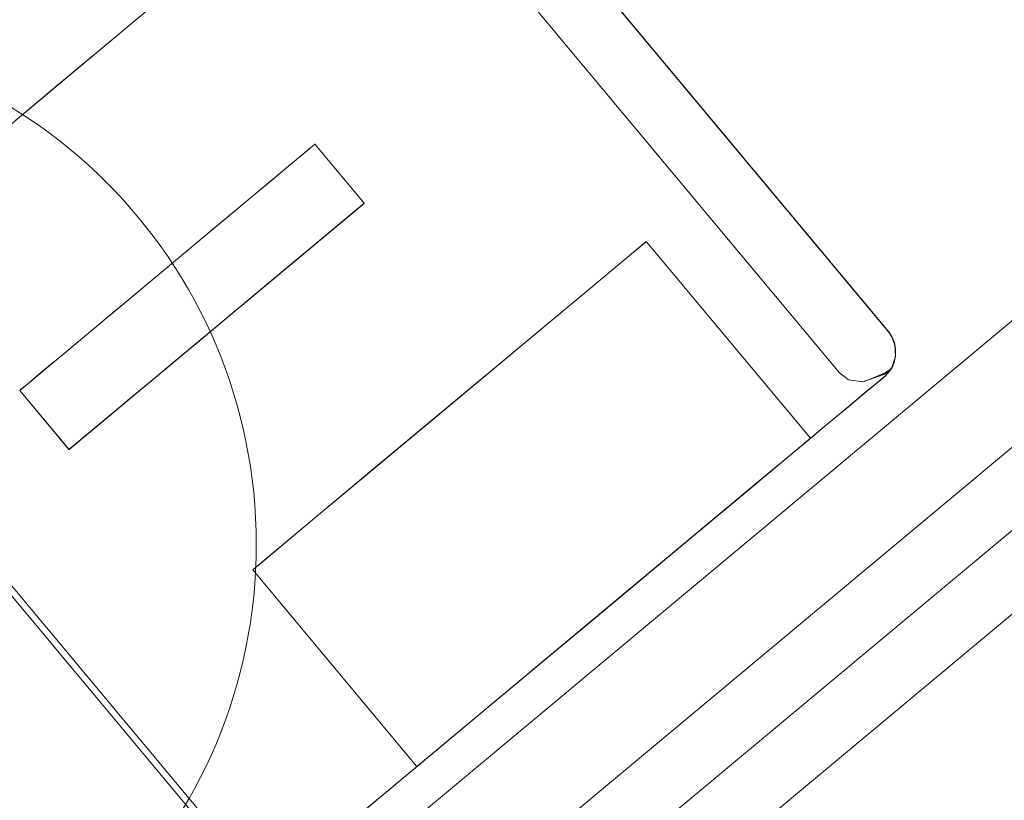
# Model space of a CAD drawing. Header units: millimetres. Extents: x -125266 to 274256, y -711690 to -301689.
# Tile 79 of 256: x -53415.6 to -53407.91, y -360884.83 to -360878.74. Entities that reach past the tile are written whole.
import ezdxf

# ---------------------------------------------------------------- set-up
doc = ezdxf.new("R2010")
doc.units = ezdxf.units.MM
doc.linetypes.add('CONTINOUS', pattern=[0])
for name, color, linetype, lineweight in [('AD Wall', 8, 'Continuous', 15), ('ARCH', 7, 'Continuous', 0), ('Equipment', 8, 'Continuous', 0), ('HOOD', 6, 'Continuous', 0), ('MEPTEK HVAC-Kitchen Fresh Air Duct', 3, 'Continuous', 30), ('MEPTEK-TEXT1', 7, 'Continuous', 30)]:
    doc.layers.add(name, color=color, linetype=linetype, lineweight=lineweight)
doc.layers.add('Light Equipment', color=8, linetype='Continuous')
doc.styles.get("Standard").update_dxf_attribs({"font": 'ARIALN.TTF'})
doc.styles.add('Times New Roman', font='times.ttf', dxfattribs={"height": 150})
doc.dimstyles.new('ARA-125', dxfattribs={"dimtxt": 200, "dimasz": 75, "dimexe": 0, "dimexo": 75, "dimgap": 7.5, "dimtad": 0, "dimdec": 0, "dimrnd": 5, "dimdsep": 46, "dimtxsty": 'Times New Roman', "dimblk": 'ARCHTICK', "dimcen": 56.25, "dimdle": 56.25, "dimclrd": 256, "dimclre": 256, "dimclrt": 256, "dimazin": 3, "dimtfac": 1, "dimtdec": 0, "dimtix": 1, "dimtmove": 1, "dimatfit": 3, "dimfxl": 0, "dimtolj": 1, "dimlwd": -1, "dimlwe": 0, "dimarcsym": 0})
pattern_1 = [(22.867872, (419150.544, -703283.92), (-30.845707, 73.1364), [])]

# ---------------------------------------------------------------- blocks, each defined once
blk = doc.blocks.new('A$Cf0359734')
at = {"layer": 'Equipment', "extrusion": (0, 0, -1), "elevation": -14.9996}
for points in [[(-610.0779, 1224.798, -3.802846), (-1131.0349, 947.4487, 3.802846)], [(-563.5854, 1106.137, -3.146449), (-1057.9493, 842.9455, 3.146449)]]:
    blk.add_lwpolyline(points, format="xyb", close=True, dxfattribs=at)
for points in [[(-591.722, 1158.987, -3.538831), (-1086.0836, 895.7967), (-1091.7744, 906.4859), (-1091.5799, 906.1206), (-1086.0836, 895.7967), (-1084.5586, 898.3821), (-1083.0146, 900.9572), (-1081.4596, 903.5245), (-1079.8884, 906.0869), (-1078.3034, 908.6362), (-1076.7023, 911.1806)], [(-1077.2205, 914.2332), (-1087.3586, 908.8358), (-1091.1679, 906.8078, 3.626728), (-598.0194, 1169.3522)], [(-597.2182, 1169.3109, -3.616317), (-1091.5803, 906.1213), (-1091.5315, 906.2084), (-1091.4746, 906.293), (-1091.4259, 906.3802), (-1091.369, 906.4648), (-1091.3203, 906.5519), (-1091.2715, 906.639), (-1091.2147, 906.7236), (-1091.1679, 906.8078), (-598.0217, 1169.351)], [(-597.2184, 1169.3098, -3.616317), (-1091.5824, 906.1201, 3.616317), (-597.2186, 1169.3116)], [(-591.7223, 1158.9877, -3.538831), (-1086.0843, 895.7954), (-1084.554, 898.3836), (-1083.0152, 900.9559), (-1081.455, 903.526), (-1079.8891, 906.0856), (-1078.3041, 908.6349), (-1076.7029, 911.1793)], [(-599.1584, 1041.719, -0.011713), (-984.6459, 836.4891), (-990.409, 833.3258), (-995.8827, 829.7594), (-1000.9622, 825.8864), (-1005.7134, 821.665), (-1011.2241, 815.8706), (-1016.1642, 809.5917), (-1020.3785, 803.0469), (-1023.979, 796.101), (-1025.5286, 792.694), (-1080.4374, 895.5256, 3.572618), (-594.6493, 1154.1514, -3.572618), (-1080.4364, 895.5261, 3.572618), (-594.6503, 1154.1509, -3.572618), (-1080.3101, 895.5926), (-1031.8417, 804.5522), (-1031.8573, 804.5165), (-1031.8421, 804.5518)], [(-546.2713, 1063.0347, -2.890001), (-1031.7763, 804.4294), (-1025.5275, 792.692)]]:
    blk.add_lwpolyline(points, format="xyb", dxfattribs=at)
for points in [[(-496.1327, 349.5015), (-518.2219, 390.9927)], [(-518.6557, 390.1942), (-497.0371, 349.5871)], [(-516.1655, 383.3891), (-501.2946, 355.4565)], [(-503.5587, 380.8677), (-503.5643, 380.8783), (-503.5781, 380.8914), (-503.6168, 380.9387), (-503.6958, 380.985), (-503.7928, 381.0013), (-503.8489, 380.9918), (-503.8994, 380.9717), (-510.4167, 377.502), (-503.8994, 380.9717), (-503.8489, 380.9918), (-503.7928, 381.0013), (-503.6958, 380.985), (-503.6168, 380.9387), (-503.5781, 380.8914), (-503.5643, 380.8783)], [(-503.5587, 380.8677), (-503.5865, 380.9073), (-503.6196, 380.944), (-503.6606, 380.9698), (-503.7121, 380.9899), (-503.7579, 380.9995), (-503.8062, 381.0009), (-503.8542, 380.989), (-503.8994, 380.9717), (-510.4167, 377.502), (-503.8994, 380.9717), (-503.8489, 380.9918), (-503.7928, 381.0013), (-503.6958, 380.985), (-503.6168, 380.9387), (-503.5781, 380.8914), (-503.5643, 380.8783)], [(-510.5186, 377.1624), (-510.5242, 377.173), (-510.5274, 377.1917), (-510.545, 377.2503), (-510.5392, 377.3416), (-510.4986, 377.4312), (-510.4594, 377.4725), (-510.4146, 377.5031), (-503.8973, 380.9728), (-510.4146, 377.5031), (-510.4594, 377.4725), (-510.4986, 377.4312), (-510.5392, 377.3416), (-510.545, 377.2503), (-510.5274, 377.1917), (-510.5242, 377.173)], [(-510.5186, 377.1624), (-510.5242, 377.173), (-510.5274, 377.1917), (-510.545, 377.2503), (-510.5392, 377.3416), (-510.4986, 377.4312), (-510.4594, 377.4725), (-510.4146, 377.5031), (-503.8973, 380.9728), (-510.4146, 377.5031), (-510.4541, 377.4753), (-510.4908, 377.4422), (-510.5166, 377.4012), (-510.5343, 377.3579), (-510.5463, 377.3039), (-510.5478, 377.2556), (-510.5358, 377.2076)], [(-510.5186, 377.1624), (-510.5242, 377.173), (-510.5274, 377.1917), (-510.545, 377.2503), (-510.5392, 377.3416), (-510.4986, 377.4312), (-510.4594, 377.4725), (-510.4146, 377.5031), (-503.8973, 380.9728), (-510.4146, 377.5031), (-510.4541, 377.4753), (-510.4908, 377.4422), (-510.5166, 377.4012), (-510.5343, 377.3579), (-510.5463, 377.3039), (-510.5478, 377.2556), (-510.5358, 377.2076)], [(-510.4167, 377.502), (-503.8994, 380.9717)], [(-510.1817, 377.0606), (-503.6644, 380.5303)], [(-510.1817, 377.0606), (-503.6644, 380.5303)], [(-503.6751, 376.8248), (-504.0359, 377.5025), (-504.3938, 378.1749), (-504.6983, 378.7467), (-504.904, 379.1332), (-504.9745, 379.2655), (-504.904, 379.1332), (-504.6983, 378.7467), (-504.3938, 378.1749), (-504.0359, 377.5025), (-503.6751, 376.8248), (-503.3707, 376.2531), (-503.1678, 375.8719), (-503.0945, 375.7342), (-503.1678, 375.8719), (-503.3707, 376.2531)], [(-504.0347, 377.5002), (-504.3954, 378.1779), (-504.6998, 378.7497), (-504.9028, 379.1308), (-504.9732, 379.2632), (-504.9028, 379.1308), (-504.6998, 378.7497), (-504.3954, 378.1779), (-504.0347, 377.5002), (-503.6739, 376.8225), (-503.3695, 376.2508), (-503.1665, 375.8696), (-503.0961, 375.7372), (-503.1665, 375.8696), (-503.3695, 376.2508), (-503.6739, 376.8225)], [(-510.4138, 377.5057), (-510.4586, 377.475), (-510.4978, 377.4338), (-510.5385, 377.3442), (-510.5442, 377.2528), (-510.5234, 377.1755), (-510.5178, 377.1649), (-510.535, 377.2101), (-510.547, 377.2581), (-510.5456, 377.3064), (-510.536, 377.3523), (-510.5158, 377.4038), (-510.4872, 377.4394), (-510.4533, 377.4778)], [(-510.4138, 377.5057), (-510.4586, 377.475), (-510.4978, 377.4338), (-510.5385, 377.3442), (-510.5442, 377.2528), (-510.5234, 377.1755), (-510.5178, 377.1649), (-510.5234, 377.1755), (-510.5442, 377.2528), (-510.5385, 377.3442), (-510.4978, 377.4338), (-510.4586, 377.475)], [(-507.1, 375.0015), (-507.4607, 375.6792), (-507.8187, 376.3516), (-508.1231, 376.9233), (-508.3289, 377.3098), (-508.3993, 377.4422), (-508.3289, 377.3098), (-508.1231, 376.9233), (-507.8187, 376.3516), (-507.4607, 375.6792), (-507.1, 375.0015), (-506.7956, 374.4297), (-506.5926, 374.0485), (-506.5193, 373.9109), (-506.5926, 374.0485), (-506.7956, 374.4297)], [(-507.4595, 375.6769), (-507.8203, 376.3545), (-508.1247, 376.9263), (-508.3276, 377.3075), (-508.3981, 377.4399), (-508.3276, 377.3075), (-508.1247, 376.9263), (-507.8203, 376.3545), (-507.4595, 375.6769), (-507.0987, 374.9992), (-506.7943, 374.4274), (-506.5914, 374.0462), (-506.5209, 373.9139), (-506.5914, 374.0462), (-506.7943, 374.4274), (-507.0987, 374.9992)], [(-508.4021, 377.4411), (-510.1651, 376.5025)], [(-510.5436, 377.2349), (-510.5101, 377.1848), (-510.3782, 377.0647), (-510.2675, 377.0353), (-510.1796, 377.0617), (-510.2675, 377.0353), (-510.3782, 377.0647), (-510.5073, 377.1795)], [(-510.5164, 377.1623), (-510.4769, 377.0882), (-510.4206, 376.9823), (-510.3445, 376.8394), (-510.2514, 376.6646), (-510.1472, 376.4688), (-509.9301, 376.0611), (-503.8899, 364.7155), (-509.9301, 376.0611), (-510.1472, 376.4688), (-510.2514, 376.6646), (-510.3445, 376.8394), (-510.4206, 376.9823), (-510.4769, 377.0882)], [(-510.5407, 377.2296), (-510.5073, 377.1795), (-510.3782, 377.0647), (-510.2675, 377.0353), (-510.1796, 377.0617), (-510.2675, 377.0353), (-510.3782, 377.0647), (-510.5073, 377.1795)], [(-510.5178, 377.1649), (-510.422, 376.9849), (-510.343, 376.8367), (-510.2979, 376.752), (-510.2838, 376.7255), (-510.2979, 376.752), (-510.343, 376.8367), (-510.422, 376.9849)], [(-510.5178, 377.1649), (-510.422, 376.9849), (-510.343, 376.8367), (-510.2979, 376.752), (-510.2838, 376.7255), (-510.2979, 376.752), (-510.343, 376.8367), (-510.422, 376.9849)], [(-510.5178, 377.1649), (-510.422, 376.9849), (-510.343, 376.8367), (-510.2979, 376.752), (-510.2838, 376.7255), (-510.2979, 376.752), (-510.343, 376.8367), (-510.422, 376.9849)], [(-510.5178, 377.1649), (-510.422, 376.9849), (-510.343, 376.8367), (-510.2979, 376.752), (-510.2838, 376.7255), (-510.2979, 376.752), (-510.343, 376.8367), (-510.422, 376.9849)], [(-510.5178, 377.1649), (-510.422, 376.9849), (-510.343, 376.8367), (-510.2979, 376.752), (-510.2838, 376.7255), (-510.2979, 376.752), (-510.343, 376.8367), (-510.422, 376.9849)], [(-510.5178, 377.1649), (-510.422, 376.9849), (-510.343, 376.8367), (-510.2979, 376.752), (-510.2838, 376.7255), (-510.2979, 376.752), (-510.343, 376.8367), (-510.422, 376.9849)], [(-506.2467, 376.8882), (-504.8375, 374.2411)], [(-509.5848, 375.4126), (-509.2241, 374.7349), (-508.8661, 374.0625), (-508.5617, 373.4907), (-508.3559, 373.1043), (-508.2855, 372.9719), (-508.3559, 373.1043), (-508.5617, 373.4907), (-508.8661, 374.0625), (-509.2241, 374.7349), (-509.5848, 375.4126), (-509.8893, 375.9843), (-510.095, 376.3708), (-510.1655, 376.5032), (-510.095, 376.3708), (-509.9287, 376.0585), (-509.8893, 375.9843)], [(-509.2251, 374.7369), (-509.5859, 375.4145), (-509.8903, 375.9863), (-510.0933, 376.3675), (-510.1637, 376.4999), (-510.0933, 376.3675), (-509.8903, 375.9863), (-509.5859, 375.4145), (-509.2251, 374.7369), (-508.8643, 374.0592), (-508.5599, 373.4874), (-508.357, 373.1062), (-508.2865, 372.9739), (-508.357, 373.1062), (-508.5599, 373.4874), (-508.8643, 374.0592)], [(-509.9313, 376.0633), (-503.8911, 364.7177), (-503.674, 364.31), (-503.5698, 364.1141), (-503.4767, 363.9394), (-503.4006, 363.7965), (-503.3443, 363.6906), (-503.3048, 363.6165), (-503.3443, 363.6906), (-503.4006, 363.7965), (-503.4767, 363.9394), (-503.5698, 364.1141), (-503.674, 364.31), (-503.8911, 364.7177)], [(-504.308, 374.5229), (-504.8375, 374.2411)], [(-508.2825, 372.9727), (-506.5195, 373.9112)]]:
    blk.add_lwpolyline(points, close=True, dxfattribs=at)
for points in [[(-502.4966, 358.7773), (-503.686, 361.0115), (-504.9488, 363.3833), (-506.2622, 365.8505), (-507.6095, 368.3811), (-508.9681, 370.933), (-510.3125, 373.4584), (-511.6288, 375.9308), (-512.8915, 378.3026), (-514.081, 380.5368), (-515.1774, 382.5963), (-516.1696, 384.4599), (-517.0349, 386.0852)], [(-510.4146, 377.5031), (-503.8973, 380.9728)], [(-510.4146, 377.5031), (-503.8973, 380.9728)], [(-503.8994, 380.9717), (-510.4167, 377.502)], [(-503.8994, 380.9717), (-510.4167, 377.502)], [(-503.6644, 380.5303), (-510.1817, 377.0606)], [(-503.6644, 380.5303), (-510.1817, 377.0606)], [(-510.4132, 377.5019), (-510.4132, 377.5019)], [(-510.4132, 377.5019), (-510.4132, 377.5019)], [(-510.4132, 377.5019), (-510.4132, 377.5019)], [(-510.4132, 377.5019), (-510.4132, 377.5019)], [(-510.4132, 377.5019), (-510.4132, 377.5019)], [(-510.4132, 377.5019), (-510.4132, 377.5019)], [(-510.4132, 377.5019), (-510.4132, 377.5019)], [(-510.4132, 377.5019), (-510.4132, 377.5019)], [(-510.5178, 377.1649), (-510.535, 377.2101), (-510.547, 377.2581), (-510.5456, 377.3064), (-510.536, 377.3523), (-510.5158, 377.4038), (-510.4872, 377.4394), (-510.4533, 377.4778), (-510.4138, 377.5057)], [(-510.5178, 377.1649), (-510.5234, 377.1755), (-510.5442, 377.2528), (-510.5385, 377.3442), (-510.4978, 377.4338), (-510.4586, 377.475), (-510.4138, 377.5057)], [(-510.5178, 377.1649), (-510.5234, 377.1755), (-510.5442, 377.2528), (-510.5385, 377.3442), (-510.4978, 377.4338), (-510.4586, 377.475), (-510.4138, 377.5057)], [(-510.5178, 377.1649), (-510.5234, 377.1755), (-510.5442, 377.2528), (-510.5385, 377.3442), (-510.4978, 377.4338), (-510.4586, 377.475), (-510.4138, 377.5057)], [(-510.4146, 377.5031), (-510.4594, 377.4725), (-510.4986, 377.4312), (-510.5392, 377.3416), (-510.545, 377.2503), (-510.5274, 377.1917), (-510.5242, 377.173), (-510.5186, 377.1624)], [(-510.4146, 377.5031), (-510.4594, 377.4725), (-510.4986, 377.4312), (-510.5392, 377.3416), (-510.545, 377.2503), (-510.5274, 377.1917), (-510.5242, 377.173), (-510.5186, 377.1624)], [(-510.1796, 377.0617), (-510.2675, 377.0353), (-510.3782, 377.0647), (-510.5101, 377.1848), (-510.5436, 377.2349)], [(-510.3421, 377.0544), (-510.3827, 377.0668), (-510.5092, 377.1897), (-510.5399, 377.2345)], [(-505.7167, 377.1704), (-504.3074, 374.5232), (-504.8369, 374.2414), (-504.3074, 374.5232), (-504.3159, 374.5391), (-504.3441, 374.5921), (-504.3863, 374.6715), (-504.4455, 374.7827), (-504.516, 374.915), (-504.5977, 375.0686), (-504.6851, 375.2327), (-504.7781, 375.4074)], [(-505.7172, 377.1714), (-504.3079, 374.5242), (-505.7172, 377.1714), (-506.2467, 376.8895)], [(-504.838, 374.242), (-506.2473, 376.8892), (-505.7178, 377.171), (-506.2473, 376.8892)], [(-505.2474, 376.2889), (-505.3404, 376.4636), (-505.4278, 376.6277), (-505.5095, 376.7812), (-505.58, 376.9136), (-505.6392, 377.0248), (-505.6815, 377.1042), (-505.7097, 377.1571), (-505.7181, 377.173)], [(-505.7172, 377.1685), (-505.7172, 377.1685)], [(-505.7172, 377.1685), (-505.7172, 377.1685)], [(-505.7178, 377.171), (-506.2473, 376.8892), (-506.2388, 376.8733), (-506.2106, 376.8204), (-506.1683, 376.7409), (-506.1092, 376.6298), (-506.0387, 376.4974), (-505.9569, 376.3439), (-505.8696, 376.1797), (-505.7766, 376.005)], [(-510.5178, 377.1649), (-510.4755, 377.0855), (-510.422, 376.9849), (-510.3459, 376.842), (-510.2528, 376.6673), (-510.1457, 376.4661), (-509.9315, 376.0637)], [(-510.5178, 377.1649), (-510.4755, 377.0855), (-510.422, 376.9849), (-510.3459, 376.842), (-510.2528, 376.6673), (-510.1457, 376.4661), (-509.9315, 376.0637)], [(-510.5201, 377.1665), (-510.5201, 377.1665)], [(-510.5201, 377.1665), (-510.5201, 377.1665)], [(-510.5201, 377.1665), (-510.5201, 377.1665)], [(-510.5201, 377.1665), (-510.5201, 377.1665)], [(-510.5201, 377.1665), (-510.5201, 377.1665)], [(-510.5201, 377.1665), (-510.5201, 377.1665)], [(-510.5201, 377.1665), (-510.5201, 377.1665)], [(-510.5201, 377.1665), (-510.5201, 377.1665)], [(-506.2466, 376.8867), (-506.2466, 376.8867)], [(-506.2466, 376.8867), (-506.2466, 376.8867)], [(-504.7771, 375.4054), (-505.2478, 376.2896)], [(-505.7774, 376.0067), (-505.3067, 375.1225)], [(-507.1271, 371.8604), (-500.6099, 375.3301)], [(-505.3071, 375.1232), (-505.2141, 374.9485), (-505.1267, 374.7844), (-505.045, 374.6309), (-504.9745, 374.4985), (-504.9153, 374.3873), (-504.873, 374.3079), (-504.8449, 374.255), (-504.8364, 374.2391)], [(-507.5451, 371.5811), (-501.0278, 375.0508)], [(-504.8373, 374.2395), (-504.8373, 374.2395)], [(-504.8373, 374.2395), (-504.8373, 374.2395)]]:
    blk.add_lwpolyline(points, dxfattribs=at)
at = {"layer": 'Equipment', "extrusion": (0, 0, -1)}
blk.add_circle((-502.765, 372.5974, -14.9996), 4.001, dxfattribs=at)
blk.add_circle((-502.765, 372.5974, -14.9996), 4.001, dxfattribs=at)
blk.add_circle((-502.765, 372.5974, -14.9996), 4.001, dxfattribs=at)
blk.add_circle((-502.765, 372.5974, -14.9996), 4.001, dxfattribs=at)
for centre, radius, start, end in [((-625.132, 625.132, -14.9996), 625.132, 145.142558, 90.9176955), ((-624.6467, 624.9479, -14.9996), 545.0553, 148.860452, 87.199802), ((-624.6494, 624.9465, -14.9996), 545.0553, 148.860452, 87.199802), ((-624.6494, 624.9465, -14.9996), 545.0553, 148.860452, 87.199802), ((-624.6494, 624.9465, -14.9996), 545.0553, 148.860452, 87.199802), ((-624.6481, 624.9479, -14.9996), 535.053, 147.015911, 89.044342), ((-624.6481, 624.9479, -14.9996), 535.053, 147.015911, 89.044342)]:
    blk.add_arc(centre, radius, start, end, dxfattribs=at)
blk = doc.blocks.new('ARCH')
at = {"layer": 'AD Wall', "lineweight": 0}
h = blk.add_hatch(dxfattribs=at)
h.set_pattern_fill('ANSI31', color=256, scale=25, angle=-22.13213)
h.set_pattern_definition(pattern_1)
edge = h.paths.add_edge_path()
edge.add_arc((-53209.7774, -360694.9979), 761.132, 66.950176, 372.7253136)
edge.add_line((-52467.3408, -360527.3378), (-52564.8846, -360549.3656))
edge.add_arc((-53209.7774, -360694.9979), 661.132, -293.049824, 12.7253136, ccw=False)
edge.add_line((-52950.9234, -360086.6475), (-52911.7703, -359994.6311))
h = blk.add_hatch(dxfattribs=at)
h.set_pattern_fill('ANSI31', color=256, scale=25, angle=-22.13213)
h.set_pattern_definition(pattern_1)
edge = h.paths.add_edge_path()
edge.add_arc((-53209.7774, -360694.9979), 761.132, 66.950176, 372.7253136)
edge.add_line((-52467.3408, -360527.3378), (-52564.8846, -360549.3656))
edge.add_arc((-53209.7774, -360694.9979), 661.132, -293.049824, 12.7253136, ccw=False)
edge.add_line((-52950.9234, -360086.6475), (-52911.7703, -359994.6311))
at = {"layer": 'AD Wall', "lineweight": 0, "extrusion": (0, 0, -1)}
for radius in [761.132, 761.132, 661.132, 661.132]:
    blk.add_arc((53209.7774, -360694.9979, -5.0493), radius, 167.2746864, 113.049824, dxfattribs=at)
at = {"layer": 'HOOD'}
blk.add_circle((-53209.7774, -360694.9979, 5.0493), 200, dxfattribs=at)
at = {"layer": 'Light Equipment', "lineweight": 0, "extrusion": (0, 0, -1), "elevation": -5.0493}
for points in [[(52997.2846, -360133.855, -3.802846), (52619.2025, -360587.0358, 3.802846)], [(53085.0561, -360226.257, -3.146449), (52726.274, -360656.3043, 3.146449)]]:
    blk.add_lwpolyline(points, format="xyb", close=True, dxfattribs=at)
for points in [[(52681.5656, -360597.5296), (52674.2079, -360606.3488), (52671.4433, -360609.6625, 3.626728), (53029.3434, -360180.6724)], [(53030.1012, -360180.4089, -3.616317), (52671.32, -360610.4538), (52671.3323, -360610.3547), (52671.3531, -360610.2549), (52671.3654, -360610.1558), (52671.3862, -360610.056), (52671.3986, -360609.957), (52671.4109, -360609.8579), (52671.4317, -360609.7581), (52671.4433, -360609.6625), (53029.3417, -360180.6744)], [(53030.1014, -360180.4099, -3.616317), (52671.3184, -360610.4557, 3.616317), (53030.1005, -360180.4083)], [(53039.0813, -360187.9008, -3.538831), (52680.3012, -360617.9482), (52680.7436, -360614.9742), (52681.1999, -360612.0118), (52681.6769, -360609.0432), (52682.1632, -360606.0823), (52682.6709, -360603.1237), (52683.1955, -360600.1636)], [(53039.0819, -360187.9013, -3.538831), (52680.3013, -360617.9468), (52671.0028, -360610.1892), (52671.3206, -360610.4543), (52680.3013, -360617.9468), (52680.7399, -360614.9774), (52681.2, -360612.0103), (52681.6732, -360609.0463), (52682.1633, -360606.0808), (52682.671, -360603.1222), (52683.1957, -360600.1621)], [(53076.3734, -360299.3304, -0.011713), (52796.6086, -360634.6685), (52792.462, -360639.7699), (52788.7352, -360645.1357), (52785.4891, -360650.637), (52782.6783, -360656.3374), (52779.7567, -360663.7809), (52777.5461, -360671.4583), (52776.108, -360679.1085), (52775.3897, -360686.8991), (52775.2378, -360690.6389), (52685.6337, -360616.0708, 3.572618), (53038.192, -360193.4835, -3.572618), (52685.6344, -360616.07, 3.572618), (53038.1913, -360193.4844, -3.572618), (52685.7263, -360615.9608), (52764.9224, -360682.0329), (52764.9214, -360682.0718), (52764.9222, -360682.0334)], [(53117.333, -360259.6604, -2.890001), (52765.0292, -360682.122), (52775.2396, -360690.6404)]]:
    blk.add_lwpolyline(points, format="xyb", dxfattribs=at)
for points in [[(53432.5965, -360901.7293), (53396.5033, -360871.6172)], [(53396.4023, -360872.5204), (53431.7265, -360901.9908)], [(53413.9007, -360875.4719), (53413.8915, -360875.4642), (53413.8738, -360875.4573), (53413.8201, -360875.4281), (53413.7294, -360875.415), (53413.6334, -360875.4364), (53413.585, -360875.4664), (53413.5459, -360875.504), (53408.816, -360881.1733), (53413.5459, -360875.504), (53413.585, -360875.4664), (53413.6334, -360875.4364), (53413.7294, -360875.415), (53413.8201, -360875.4281), (53413.8738, -360875.4573), (53413.8915, -360875.4642)], [(53413.9007, -360875.4719), (53413.86, -360875.4458), (53413.8154, -360875.4243), (53413.7678, -360875.4158), (53413.7125, -360875.4165), (53413.6665, -360875.4249), (53413.6211, -360875.4418), (53413.5812, -360875.471), (53413.5459, -360875.504), (53408.816, -360881.1733), (53413.5459, -360875.504), (53413.585, -360875.4664), (53413.6334, -360875.4364), (53413.7294, -360875.415), (53413.8201, -360875.4281), (53413.8738, -360875.4573), (53413.8915, -360875.4642)], [(53408.8496, -360881.5263), (53408.8403, -360881.5186), (53408.8304, -360881.5025), (53408.792, -360881.4549), (53408.7629, -360881.3681), (53408.7668, -360881.2698), (53408.7875, -360881.2168), (53408.8175, -360881.1715), (53413.5474, -360875.5022), (53408.8175, -360881.1715), (53408.7875, -360881.2168), (53408.7668, -360881.2698), (53408.7629, -360881.3681), (53408.792, -360881.4549), (53408.8304, -360881.5025), (53408.8403, -360881.5186)], [(53408.8496, -360881.5263), (53408.8403, -360881.5186), (53408.8304, -360881.5025), (53408.792, -360881.4549), (53408.7629, -360881.3681), (53408.7668, -360881.2698), (53408.7875, -360881.2168), (53408.8175, -360881.1715), (53413.5474, -360875.5022), (53408.8175, -360881.1715), (53408.7914, -360881.2122), (53408.7698, -360881.2567), (53408.7614, -360881.3043), (53408.7613, -360881.3512), (53408.7705, -360881.4057), (53408.7874, -360881.451), (53408.8166, -360881.491)], [(53408.8496, -360881.5263), (53408.8403, -360881.5186), (53408.8304, -360881.5025), (53408.792, -360881.4549), (53408.7629, -360881.3681), (53408.7668, -360881.2698), (53408.7875, -360881.2168), (53408.8175, -360881.1715), (53413.5474, -360875.5022), (53408.8175, -360881.1715), (53408.7914, -360881.2122), (53408.7698, -360881.2567), (53408.7614, -360881.3043), (53408.7613, -360881.3512), (53408.7705, -360881.4057), (53408.7874, -360881.451), (53408.8166, -360881.491)], [(53408.816, -360881.1733), (53413.5459, -360875.504)], [(53409.2, -360881.4937), (53413.9298, -360875.8243)], [(53409.2, -360881.4937), (53413.9298, -360875.8243)], [(53415.3159, -360879.2608), (53414.7264, -360878.769), (53414.1415, -360878.281), (53413.6441, -360877.866), (53413.3079, -360877.5855), (53413.1928, -360877.4895), (53413.3079, -360877.5855), (53413.6441, -360877.866), (53414.1415, -360878.281), (53414.7264, -360878.769), (53415.3159, -360879.2608), (53415.8133, -360879.6757), (53416.1449, -360879.9524), (53416.2647, -360880.0523), (53416.1449, -360879.9524), (53415.8133, -360879.6757)], [(53414.7284, -360878.7706), (53414.1389, -360878.2788), (53413.6415, -360877.8639), (53413.3099, -360877.5872), (53413.1948, -360877.4912), (53413.3099, -360877.5872), (53413.6415, -360877.8639), (53414.1389, -360878.2788), (53414.7284, -360878.7706), (53415.3179, -360879.2624), (53415.8153, -360879.6774), (53416.1469, -360879.9541), (53416.2621, -360880.0501), (53416.1469, -360879.9541), (53415.8153, -360879.6774), (53415.3179, -360879.2624)], [(53401.2728, -360877.8859), (53425.5714, -360898.1578)], [(53412.9099, -360880.1709), (53415.2127, -360882.0921)], [(53412.8304, -360882.2401), (53412.2409, -360881.7482), (53411.656, -360881.2603), (53411.1586, -360880.8453), (53410.8224, -360880.5648), (53410.7072, -360880.4688), (53410.8224, -360880.5648), (53411.1586, -360880.8453), (53411.656, -360881.2603), (53412.2409, -360881.7482), (53412.8304, -360882.2401), (53413.3278, -360882.655), (53413.6594, -360882.9317), (53413.7791, -360883.0316), (53413.6594, -360882.9317), (53413.3278, -360882.655)], [(53412.2429, -360881.7499), (53411.6534, -360881.2581), (53411.156, -360880.8431), (53410.8244, -360880.5665), (53410.7092, -360880.4704), (53410.8244, -360880.5665), (53411.156, -360880.8431), (53411.6534, -360881.2581), (53412.2429, -360881.7499), (53412.8324, -360882.2417), (53413.3298, -360882.6567), (53413.6614, -360882.9333), (53413.7765, -360883.0294), (53413.6614, -360882.9333), (53413.3298, -360882.6567), (53412.8324, -360882.2417)], [(53410.705, -360880.4708), (53409.4256, -360882.0044)], [(53408.8173, -360881.1689), (53408.7873, -360881.2142), (53408.7665, -360881.2671), (53408.7626, -360881.3654), (53408.7918, -360881.4522), (53408.8401, -360881.516), (53408.8493, -360881.5237), (53408.8163, -360881.4883), (53408.7872, -360881.4484), (53408.7703, -360881.4031), (53408.7619, -360881.357), (53408.7611, -360881.3017), (53408.7742, -360881.2579), (53408.7911, -360881.2096)], [(53408.8173, -360881.1689), (53408.7873, -360881.2142), (53408.7665, -360881.2671), (53408.7626, -360881.3654), (53408.7918, -360881.4522), (53408.8401, -360881.516), (53408.8493, -360881.5237), (53408.8401, -360881.516), (53408.7918, -360881.4522), (53408.7626, -360881.3654), (53408.7665, -360881.2671), (53408.7873, -360881.2142)], [(53408.7991, -360881.4686), (53408.849, -360881.5024), (53409.0164, -360881.5639), (53409.13, -360881.5494), (53409.2015, -360881.4919), (53409.13, -360881.5494), (53409.0164, -360881.5639), (53408.8536, -360881.5063)], [(53408.8037, -360881.4724), (53408.8536, -360881.5063), (53409.0164, -360881.5639), (53409.13, -360881.5494), (53409.2015, -360881.4919), (53409.13, -360881.5494), (53409.0164, -360881.5639), (53408.8536, -360881.5063)], [(53408.8516, -360881.5256), (53408.9161, -360881.5794), (53409.0082, -360881.6562), (53409.1325, -360881.76), (53409.2845, -360881.8868), (53409.4549, -360882.0289), (53409.8095, -360882.3248), (53419.6791, -360890.5588), (53409.8095, -360882.3248), (53409.4549, -360882.0289), (53409.2845, -360881.8868), (53409.1325, -360881.76), (53409.0082, -360881.6562), (53408.9161, -360881.5794)], [(53408.8493, -360881.5237), (53409.0059, -360881.6543), (53409.1349, -360881.7619), (53409.2085, -360881.8234), (53409.2316, -360881.8426), (53409.2085, -360881.8234), (53409.1349, -360881.7619), (53409.0059, -360881.6543)], [(53408.8493, -360881.5237), (53409.0059, -360881.6543), (53409.1349, -360881.7619), (53409.2085, -360881.8234), (53409.2316, -360881.8426), (53409.2085, -360881.8234), (53409.1349, -360881.7619), (53409.0059, -360881.6543)], [(53408.8493, -360881.5237), (53409.0059, -360881.6543), (53409.1349, -360881.7619), (53409.2085, -360881.8234), (53409.2316, -360881.8426), (53409.2085, -360881.8234), (53409.1349, -360881.7619), (53409.0059, -360881.6543)], [(53408.8493, -360881.5237), (53409.0059, -360881.6543), (53409.1349, -360881.7619), (53409.2085, -360881.8234), (53409.2316, -360881.8426), (53409.2085, -360881.8234), (53409.1349, -360881.7619), (53409.0059, -360881.6543)], [(53408.8493, -360881.5237), (53409.0059, -360881.6543), (53409.1349, -360881.7619), (53409.2085, -360881.8234), (53409.2316, -360881.8426), (53409.2085, -360881.8234), (53409.1349, -360881.7619), (53409.0059, -360881.6543)], [(53408.8493, -360881.5237), (53409.0059, -360881.6543), (53409.1349, -360881.7619), (53409.2085, -360881.8234), (53409.2316, -360881.8426), (53409.2085, -360881.8234), (53409.1349, -360881.7619), (53409.0059, -360881.6543)], [(53415.5969, -360881.6315), (53415.2127, -360882.0921)], [(53410.3737, -360882.7955), (53410.9632, -360883.2873), (53411.5481, -360883.7752), (53412.0455, -360884.1902), (53412.3817, -360884.4707), (53412.4968, -360884.5668), (53412.3817, -360884.4707), (53412.0455, -360884.1902), (53411.5481, -360883.7752), (53410.9632, -360883.2873), (53410.3737, -360882.7955), (53409.8763, -360882.3805), (53409.5401, -360882.1), (53409.425, -360882.0039), (53409.5401, -360882.1), (53409.8118, -360882.3267), (53409.8763, -360882.3805)], [(53410.9615, -360883.2858), (53410.372, -360882.794), (53409.8746, -360882.379), (53409.543, -360882.1024), (53409.4278, -360882.0063), (53409.543, -360882.1024), (53409.8746, -360882.379), (53410.372, -360882.794), (53410.9615, -360883.2858), (53411.551, -360883.7776), (53412.0484, -360884.1926), (53412.38, -360884.4693), (53412.4951, -360884.5653), (53412.38, -360884.4693), (53412.0484, -360884.1926), (53411.551, -360883.7776)], [(53409.8076, -360882.3232), (53419.6772, -360890.5572), (53420.0318, -360890.8531), (53420.2022, -360890.9952), (53420.3542, -360891.122), (53420.4785, -360891.2258), (53420.5706, -360891.3026), (53420.6351, -360891.3564), (53420.5706, -360891.3026), (53420.4785, -360891.2258), (53420.3542, -360891.122), (53420.2022, -360890.9952), (53420.0318, -360890.8531), (53419.6772, -360890.5572)], [(53412.4993, -360884.5649), (53413.7788, -360883.0313)]]:
    blk.add_lwpolyline(points, close=True, dxfattribs=at)
for points in [[(53423.2069, -360895.5345), (53421.2634, -360893.9131), (53419.2001, -360892.1917), (53417.054, -360890.4012), (53414.8525, -360888.5646), (53412.6327, -360886.7126), (53410.4359, -360884.8798), (53408.2851, -360883.0855), (53406.2218, -360881.3641), (53404.2783, -360879.7427), (53402.4868, -360878.248), (53400.8657, -360876.8955), (53399.4518, -360875.7159)], [(53408.8175, -360881.1715), (53413.5474, -360875.5022)], [(53408.8175, -360881.1715), (53413.5474, -360875.5022)], [(53413.5459, -360875.504), (53408.816, -360881.1733)], [(53413.5459, -360875.504), (53408.816, -360881.1733)], [(53413.9298, -360875.8243), (53409.2, -360881.4937)], [(53413.9298, -360875.8243), (53409.2, -360881.4937)], [(53413.9886, -360885.1599), (53418.7184, -360879.4906)], [(53414.0614, -360880.3496), (53413.9094, -360880.2228), (53413.7667, -360880.1037), (53413.6331, -360879.9923), (53413.518, -360879.8962), (53413.4212, -360879.8155), (53413.3522, -360879.7579), (53413.3061, -360879.7195), (53413.2923, -360879.708)], [(53413.2946, -360879.7099), (53415.5973, -360881.631), (53415.2131, -360882.0916), (53415.5973, -360881.631), (53415.5835, -360881.6195), (53415.5374, -360881.5811), (53415.4684, -360881.5234), (53415.3716, -360881.4427), (53415.2565, -360881.3467), (53415.123, -360881.2353), (53414.9802, -360881.1161), (53414.8282, -360880.9893)], [(53413.2937, -360879.7092), (53415.5965, -360881.6303), (53413.2937, -360879.7092), (53412.9095, -360880.1697)], [(53415.2118, -360882.0914), (53412.9091, -360880.1702), (53413.2933, -360879.7097), (53412.9091, -360880.1702)], [(53413.2933, -360879.7097), (53412.9091, -360880.1702), (53412.9229, -360880.1818), (53412.9689, -360880.2202), (53413.038, -360880.2778), (53413.1347, -360880.3585), (53413.2499, -360880.4546), (53413.3834, -360880.566), (53413.5262, -360880.6851), (53413.6782, -360880.8119)], [(53413.2948, -360879.7118), (53413.2948, -360879.7118)], [(53413.2948, -360879.7118), (53413.2948, -360879.7118)], [(53413.7067, -360885.5761), (53418.4365, -360879.9067)], [(53412.9106, -360880.1723), (53412.9106, -360880.1723)], [(53412.9106, -360880.1723), (53412.9106, -360880.1723)], [(53414.8299, -360880.9908), (53414.0608, -360880.3491)], [(53413.6767, -360880.8107), (53414.4459, -360881.4524)], [(53408.8175, -360881.1715), (53408.7875, -360881.2168), (53408.7668, -360881.2698), (53408.7629, -360881.3681), (53408.792, -360881.4549), (53408.8304, -360881.5025), (53408.8403, -360881.5186), (53408.8496, -360881.5263)], [(53408.8175, -360881.1715), (53408.7875, -360881.2168), (53408.7668, -360881.2698), (53408.7629, -360881.3681), (53408.792, -360881.4549), (53408.8304, -360881.5025), (53408.8403, -360881.5186), (53408.8496, -360881.5263)], [(53408.8493, -360881.5237), (53408.8163, -360881.4883), (53408.7872, -360881.4484), (53408.7703, -360881.4031), (53408.7619, -360881.357), (53408.7611, -360881.3017), (53408.7742, -360881.2579), (53408.7911, -360881.2096), (53408.8173, -360881.1689)], [(53408.8493, -360881.5237), (53408.8401, -360881.516), (53408.7918, -360881.4522), (53408.7626, -360881.3654), (53408.7665, -360881.2671), (53408.7873, -360881.2142), (53408.8173, -360881.1689)], [(53408.8493, -360881.5237), (53408.8401, -360881.516), (53408.7918, -360881.4522), (53408.7626, -360881.3654), (53408.7665, -360881.2671), (53408.7873, -360881.2142), (53408.8173, -360881.1689)], [(53408.8493, -360881.5237), (53408.8401, -360881.516), (53408.7918, -360881.4522), (53408.7626, -360881.3654), (53408.7665, -360881.2671), (53408.7873, -360881.2142), (53408.8173, -360881.1689)], [(53408.8192, -360881.1722), (53408.8192, -360881.1722)], [(53408.8192, -360881.1722), (53408.8192, -360881.1722)], [(53408.8192, -360881.1722), (53408.8192, -360881.1722)], [(53408.8192, -360881.1722), (53408.8192, -360881.1722)], [(53408.8192, -360881.1722), (53408.8192, -360881.1722)], [(53408.8192, -360881.1722), (53408.8192, -360881.1722)], [(53408.8192, -360881.1722), (53408.8192, -360881.1722)], [(53408.8192, -360881.1722), (53408.8192, -360881.1722)], [(53414.4453, -360881.4519), (53414.5972, -360881.5786), (53414.74, -360881.6978), (53414.8736, -360881.8092), (53414.9887, -360881.9052), (53415.0854, -360881.9859), (53415.1545, -360882.0436), (53415.2006, -360882.082), (53415.2144, -360882.0935)], [(53409.2015, -360881.4919), (53409.13, -360881.5494), (53409.0164, -360881.5639), (53408.849, -360881.5024), (53408.7991, -360881.4686)], [(53409.0537, -360881.5599), (53409.0115, -360881.5637), (53408.8479, -360881.4975), (53408.8026, -360881.4676)], [(53408.8493, -360881.5237), (53408.9184, -360881.5813), (53409.0059, -360881.6543), (53409.1303, -360881.7581), (53409.2822, -360881.8849), (53409.4572, -360882.0309), (53409.8073, -360882.3229)], [(53408.8493, -360881.5237), (53408.9184, -360881.5813), (53409.0059, -360881.6543), (53409.1303, -360881.7581), (53409.2822, -360881.8849), (53409.4572, -360882.0309), (53409.8073, -360882.3229)], [(53408.8466, -360881.5231), (53408.8466, -360881.5231)], [(53408.8466, -360881.5231), (53408.8466, -360881.5231)], [(53408.8466, -360881.5231), (53408.8466, -360881.5231)], [(53408.8466, -360881.5231), (53408.8466, -360881.5231)], [(53408.8466, -360881.5231), (53408.8466, -360881.5231)], [(53408.8466, -360881.5231), (53408.8466, -360881.5231)], [(53408.8466, -360881.5231), (53408.8466, -360881.5231)], [(53408.8466, -360881.5231), (53408.8466, -360881.5231)], [(53415.2133, -360882.0935), (53415.2133, -360882.0935)], [(53415.2133, -360882.0935), (53415.2133, -360882.0935)]]:
    blk.add_lwpolyline(points, dxfattribs=at)
at = {"layer": 'Light Equipment', "lineweight": 0}
blk.add_circle((-53209.7774, -360694.9979, 5.0493), 200, dxfattribs=at)
at = {"layer": 'Light Equipment', "lineweight": 0, "extrusion": (0, 0, -1)}
blk.add_circle((53417.7516, -360882.8339, -5.0493), 4.001, dxfattribs=at)
blk.add_circle((53417.7516, -360882.8339, -5.0493), 4.001, dxfattribs=at)
blk.add_circle((53417.7516, -360882.8339, -5.0493), 4.001, dxfattribs=at)
blk.add_circle((53417.7516, -360882.8339, -5.0493), 4.001, dxfattribs=at)
for centre, radius, start, end in [((53209.2602, -360695.0077, -5.0493), 625.132, 167.2746864, 113.049824), ((53209.779, -360694.9953, -5.0493), 545.0553, 170.99258, 109.33193), ((53209.777, -360694.9977, -5.0493), 545.0553, 170.99258, 109.33193), ((53209.777, -360694.9977, -5.0493), 545.0553, 170.99258, 109.33193), ((53209.777, -360694.9977, -5.0493), 545.0553, 170.99258, 109.33193), ((53209.7777, -360694.9958, -5.0493), 535.053, 169.148039, 111.176471), ((53209.7777, -360694.9958, -5.0493), 535.053, 169.148039, 111.176471)]:
    blk.add_arc(centre, radius, start, end, dxfattribs=at)
at = {"layer": 'Equipment', "rotation": 337.8678715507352}
blk.add_blockref('A$Cf0359734', (-54023.8454, -361038.5638, -9.9504), dxfattribs=at)
blk = doc.blocks.new('_ArchTick')
at = {"color": 0, "linetype": 'ByBlock', "const_width": 0.15}
blk.add_lwpolyline([(-0.5, -0.5), (0.5, 0.5)], dxfattribs=at)

msp = doc.modelspace()

# ---------------------------------------------------------------- linework, layer by layer
at = {"layer": 'HOOD'}
msp.add_circle((-53209.7774, -360694.9979, 5.0493), 200, dxfattribs=at)

# ---------------------------------------------------------------- block references
at = {"layer": 'ARCH'}
msp.add_blockref('ARCH', (0, 0), dxfattribs=at)

# ---------------------------------------------------------------- texts
at = {"layer": 'MEPTEK-TEXT1', "char_height": 350, "attachment_point": 1}
for s, insert, width in [('{\\fCalibri|b0|i0|c0|p34;\\H1.28571x;\\C1;GENERAL GUIDELINES-HVAC :\\P\\fArial Narrow|b0|i0|c0|p34;\\H0.88889x;\\C256;\\P\\fCalibri|b0|i0|c0|p34;\\C4;DUCTING :\\H0.875x;\\P\\pi-1050,l1050,t1050;\\C256;1.^IDUCTING SHALL BE IN ACCORDANCE WITH IS 655, GALVANIZED IRON SHEET TO BE USED FOR ALL DUCTING WORKS. THERMAL INSULATION ON DUCTS SHALL BE 19 MM THICK. CLOSED CELL CLASS “O” BS 476 PART 6-7 FM APPROVED NITRILE RUBBER ELASTOMERIC INSULATION THERMAL CONDUCTIVITY 0.033 WATTS PER METER-KELVIN (W/(M.K)) AT 0°C FOR AIR CONDITIONING DUCTING. \\P2.^ITHERMAL INSULATION ON KITCHEN EXHAUST DUCTING SHALL BE 80 MM THICK ALUMINUM FOIL FACED RESIN BONDED FIBRE GLASS WOOL OF DENSITY NOT LESS THAN 48 KG/M3.\\P3.^ITHERMAL INSULATION ON FRESH AIR, SUPPLY AIR AND RETURN AIR SHALL BE 19MM THICK CLOSED CELL ANTI-MICROBIAL CLASS “O” BS 476 AND PART 6 & 7 FM APPROVED NITRILE RUBBER ELASTOMERIC INSULATION THERMAL CONDUCTIVITY 0.033 WATTS PER METER-KELVIN (W/ (M\\fArial|b0|i0|c0|p34;.\\fCalibri|b0|i0|c0|p34;K)) AT 0°C.\\P4.^IAPPROPRIATE NUMBER OF TRAP DOORS SHALL BE PROVIDED IN KITCHEN EXHAUST DUCTING FOR OIL/GREASE CLEANING PURPOSE.\\P5.^IDUCTING INSTALLATION WITH RESPECT TO FRESH AIR INTAKE, KITCHEN EXHAUST OUT FROM LOCATION UP TO LOUVERS AT FAÇADE SHALL BE IN THE SCOPE OF CONCESSIONER INCLUDING AIR WASHER, EXHAUST FAN SECTION DRY SCRUBBER ETC.\\P6.^IEACH AND EVERY KITCHEN EXHAUST HOOD SHOULD BE EQUIPPED WITH UL LISTED, WET CHEMICAL BASED, MECHANICALLY OPERATED, AUTOMATIC FIRE SUPPRESSION SYSTEM. SEPARATE DRAWING TO BE SUBMITTED FOR HOOD SUPPRESSION SYSTEM.\\P7.^ISUPPORTING OF DUCTING TO BE DONE WITH USING ANGLE 50X 50 X 5MM AND TIE ROD OF SIZE MINIMUM 10 MM DIA/ AS PER DUCT SIZE.\\P8.^IPOST COMPLETION OF ONSITE WORK, CONCESSIONAIRE HAS TO SHARE TESTING AND COMMISSIONING REPORT WITH DIAL.\\P9.^IINTEGRATION WITH FIRE ALARM SYSTEM, SO THAT AHU GET SWITCHED OFF IN CASE OF ANY FIRE INCIDENT.\\P10.^IFOR EQUIPMENT PLACEMENT STRUCTURAL DETAILS TO BE APPROVED BY STRUCTURAL CONSULTANT AND SAME TO BE SHARE WITH DIAL.\\P11.^ITRAP DOOR WITH PROPER ACCESS TO BE PROVIDED FOR FILTER AND COPPER COIL CLEANING.\\P12.^IKITCHEN VENTILATION SHALL COMPLY TO NFPA 96 GUIDELINE.}', (-102876.1092, -301696.9008), 28043.428792), ('{\\fCalibri|b0|i0|c0|p34;\\H1.28571x;\\C1;CHILLED WATER PIPING:-\\H0.77778x;\\P\\pi-1050,l1050,t1050;\\C256;1.^ICHILLED WATER PIPING SHALL BE CONFIRMING TO IS:1239 PART I CLASS ‘C’ HEAVY AND FITTING SHALL BE CONFORMING TO ASTM A-105,3000LBS SOCKET WELD END (UP TO 50MM) & 1S:1239 PART-II HEAVY/ASTM A-234 WPB, GR.B BUTT WELD FITTING ( ABOVE 50NB PIPE SIZE)\\P2.^IPIPING CONNECTION SHOULD BE SOCKET WELDED UP TO 50NB SIZE AND SHALL BE BUTT WELD ABOVE 50NB PIPE SIZE. PIPE FLANGES SHOULD BE CONFIRMING TO ASTM A-105 # 150 SORF AND FLANGE DIMENSION SHOULD BE IN ACCORDANCE WITH ASME/ANSI B 16.5 (150 SORF), FITTING TO FITTING WELDING IS NOT ALLOWED. NOZZLE CONNECTIONS/THREDOLETS/WELDOLETS ARE NOT ALLOWED BY PUNCTURING THE PIPE. ONLY EQUAL/UNEQUAL TEE’S SHALL BE USED FOR BRANCH CONNECTION FROM HEADER. SOCKET WELD END TEE SHOULD BE USED FOR BRANCH CONNECTION (UP-TO -50NB PIPE SIZE) W.R.T TO PRESSURE GAUGE/TEMPERATURE GAUGE/AIR VENT/DRAIN POINT ETC.\\P3.^IPOST INSTALLATION CLEARANCE BY DIAL, CHW PIPING SHALL BE TESTED @15KGF/CM2 HYDROSTATICS PRESSURE FOR 24HRS HOLD TIME AND TESTING SHOULD BE WITNESSED TO DIAL TEAM.\\P4.^ITHERMAL INSULATION ON CHW AND CONDENSATE DRAIN PIPING LINE SHALL BE 25MM THICK. CLOSED CELL ANTI-MICROBIAL CLASS “O” BS 476 AND PART 6 & 7 FM APPROVED NITRILE RUBBER ELASTOMERIC INSULATION THERMAL CONDUCTIVITY 0.033 WATTS PER METER-KELVIN (W/ (M\\fArial|b0|i0|c0|p34;⋅\\fCalibri|b0|i0|c0|p34;K)) AT 0°C.\\P5.^ICONDENSATE DRAIN PIPING SHALL BE COMPLYING TO IS 4985 CLASS 3 UPVC PIPE. SOLVENT CEMENT COMPLYING WITH ASTM D2564 SHALL BE USED FOR JOINTS.\\P6.^IFOR CEILING SUSPENDED CHILLED WATER PIPE:  PIPE SHOULD BE HANGED WITH TIE ROD OF SIZE MINIMUM 10 MM DIA.}', (-102709.0244, -319968.0041), 24849.353907)]:
    msp.add_mtext(s, dxfattribs=dict(at, insert=insert, width=width))

# ---------------------------------------------------------------- leaders
at = {"layer": 'MEPTEK HVAC-Kitchen Fresh Air Duct', "linetype": 'CONTINOUS', "lineweight": -2, "ltscale": 25}
msp.add_leader([(-54089.5248, -360808.8908), (-54089.5248, -362709.219), (-53079.7748, -362709.219)], dimstyle='ARA-125', override={"dimtxt": 150, "dimasz": 150}, dxfattribs=at)

doc.saveas('drawing.dxf')
